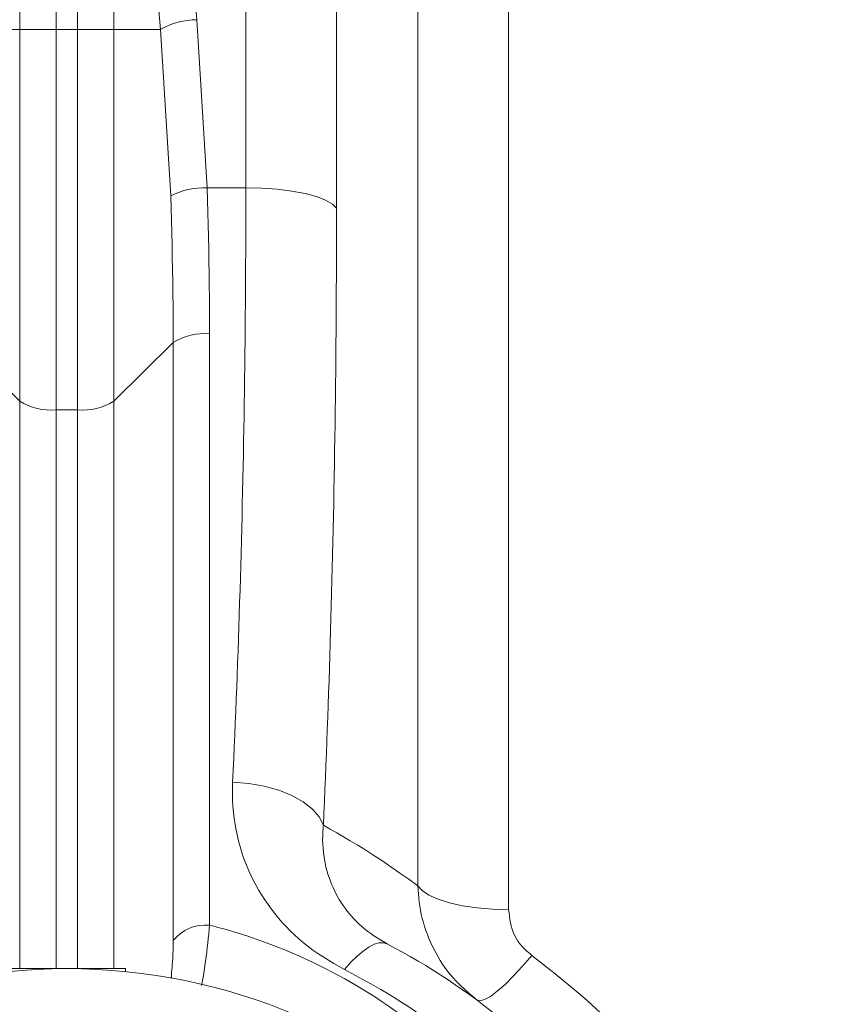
# Model space of a CAD drawing. Extents: x 193 to 943, y 26 to 526.
# Tile 188 of 256: x 392.48 to 395.15, y 91.45 to 94.66. Entities that reach past the tile are written whole.
import ezdxf

# ---------------------------------------------------------------- set-up
doc = ezdxf.new("R2010")
doc.units = 0
doc.layers.get('0').update_dxf_attribs({"lineweight": 25})
doc.layers.add('KG4_HLS_SYA', color=7, linetype='Continuous', lineweight=25)

# ---------------------------------------------------------------- blocks, each defined once
blk = doc.blocks.new('Spline-A069HWIM7N', base_point=(393.9651, 90.0005))
at = {"color": 0, "lineweight": -2}
for p, q in [((393.9651, 91.4641), (393.9876, 91.4467)), ((393.9876, 91.4467), (394.0101, 91.4292)), ((394.0101, 91.4292), (394.0325, 91.4116)), ((394.0325, 91.4116), (394.0547, 91.3938)), ((394.0547, 91.3938), (394.0767, 91.3758)), ((394.0767, 91.3758), (394.0984, 91.3576)), ((394.0984, 91.3576), (394.1236, 91.3358)), ((394.1236, 91.3358), (394.1483, 91.3136)), ((394.1483, 91.3136), (394.1726, 91.291)), ((394.1726, 91.291), (394.1965, 91.2681)), ((394.1965, 91.2681), (394.22, 91.2448)), ((394.22, 91.2448), (394.2431, 91.2212)), ((394.2431, 91.2212), (394.2661, 91.1971)), ((394.2661, 91.1971), (394.2887, 91.1727)), ((394.2887, 91.1727), (394.3109, 91.1481)), ((394.3109, 91.1481), (394.3328, 91.1231)), ((394.3328, 91.1231), (394.3542, 91.0979)), ((394.3542, 91.0979), (394.3753, 91.0724)), ((394.3753, 91.0724), (394.3964, 91.046)), ((394.3964, 91.046), (394.4171, 91.0193)), ((394.4171, 91.0193), (394.4374, 90.9923)), ((394.4374, 90.9923), (394.4572, 90.9651)), ((394.4572, 90.9651), (394.4766, 90.9376)), ((394.4766, 90.9376), (394.4956, 90.9098)), ((394.4956, 90.9098), (394.5143, 90.8816)), ((394.5143, 90.8816), (394.5325, 90.8531)), ((394.5325, 90.8531), (394.5503, 90.8245)), ((394.5503, 90.8245), (394.5676, 90.7955)), ((394.5676, 90.7955), (394.5845, 90.7664)), ((394.5845, 90.7664), (394.6009, 90.7371)), ((394.6009, 90.7371), (394.6163, 90.7085)), ((394.6163, 90.7085), (394.6313, 90.6798)), ((394.6313, 90.6798), (394.6458, 90.6508)), ((394.6458, 90.6508), (394.66, 90.6217)), ((394.66, 90.6217), (394.6736, 90.5925)), ((394.6736, 90.5925), (394.6869, 90.5631)), ((394.6869, 90.5631), (394.6997, 90.5333)), ((394.6997, 90.5333), (394.7122, 90.5034)), ((394.7122, 90.5034), (394.7242, 90.4733)), ((394.7242, 90.4733), (394.7357, 90.4431)), ((394.7357, 90.4431), (394.7468, 90.4128)), ((394.7468, 90.4128), (394.7575, 90.3824)), ((394.7575, 90.3824), (394.768, 90.3512)), ((394.768, 90.3512), (394.7781, 90.3198)), ((394.7781, 90.3198), (394.7876, 90.2884)), ((394.7876, 90.2884), (394.7966, 90.2569)), ((394.7966, 90.2569), (394.8051, 90.2253)), ((394.8051, 90.2253), (394.813, 90.1936)), ((394.813, 90.1936), (394.8204, 90.1615)), ((394.8204, 90.1615), (394.8273, 90.1294)), ((394.8273, 90.1294), (394.8338, 90.0972)), ((394.8338, 90.0972), (394.84, 90.065)), ((394.84, 90.065), (394.846, 90.0328)), ((394.846, 90.0328), (394.8519, 90.0005))]:
    blk.add_line(p, q, dxfattribs=at)
blk = doc.blocks.new('Spline-A069HWJ07N', base_point=(393.6722, 91.4641))
at = {"color": 0, "lineweight": -2}
for p, q in [((393.6723, 91.6473), (393.6974, 91.6336)), ((393.6974, 91.6336), (393.7225, 91.6198)), ((393.7225, 91.6198), (393.7476, 91.6057)), ((393.7476, 91.6057), (393.7727, 91.5912)), ((393.7727, 91.5912), (393.7979, 91.5763)), ((393.7979, 91.5763), (393.8231, 91.5607)), ((393.8231, 91.5607), (393.8467, 91.5456)), ((393.8467, 91.5456), (393.8704, 91.5299)), ((393.8704, 91.5299), (393.894, 91.5139)), ((393.894, 91.5139), (393.9177, 91.4975)), ((393.9177, 91.4975), (393.9414, 91.4808)), ((393.9414, 91.4808), (393.9651, 91.4641))]:
    blk.add_line(p, q, dxfattribs=at)
blk = doc.blocks.new('Kreis-A069HWMY7N', base_point=(390.7162, 87.7415))
at = {"color": 0, "lineweight": -2}
blk.add_circle((392.6287, 89.654), 1.9125, dxfattribs=at)
blk = doc.blocks.new('Spline-A069HYIC7N', base_point=(394.0679, 91.6096))
at = {"color": 0, "lineweight": -2}
for p, q in [((394.0691, 91.7479), (394.0679, 91.7586)), ((394.0703, 91.7372), (394.0691, 91.7479)), ((394.0718, 91.7266), (394.0703, 91.7372)), ((394.0737, 91.716), (394.0718, 91.7266)), ((394.0761, 91.7056), (394.0737, 91.716)), ((394.0791, 91.6952), (394.0761, 91.7056)), ((394.0829, 91.6851), (394.0791, 91.6952)), ((394.0874, 91.6752), (394.0829, 91.6851)), ((394.0925, 91.6656), (394.0874, 91.6752)), ((394.0984, 91.6564), (394.0925, 91.6656)), ((394.1048, 91.6475), (394.0984, 91.6564)), ((394.1118, 91.6391), (394.1048, 91.6475)), ((394.1167, 91.6338), (394.1118, 91.6391)), ((394.1218, 91.6288), (394.1167, 91.6338)), ((394.127, 91.6239), (394.1218, 91.6288)), ((394.1324, 91.6191), (394.127, 91.6239)), ((394.1378, 91.6143), (394.1324, 91.6191)), ((394.1432, 91.6096), (394.1378, 91.6143))]:
    blk.add_line(p, q, dxfattribs=at)
blk = doc.blocks.new('Spline-A069HYIE7N', base_point=(394.1432, 89.9376))
at = {"color": 0, "lineweight": -2}
for p, q in [((394.1688, 91.5897), (394.1432, 91.6096)), ((394.1942, 91.5697), (394.1688, 91.5897)), ((394.2196, 91.5496), (394.1942, 91.5697)), ((394.2448, 91.5293), (394.2196, 91.5496)), ((394.2698, 91.5088), (394.2448, 91.5293)), ((394.2944, 91.4879), (394.2698, 91.5088)), ((394.3239, 91.4622), (394.2944, 91.4879)), ((394.3528, 91.4359), (394.3239, 91.4622)), ((394.3812, 91.4092), (394.3528, 91.4359)), ((394.4092, 91.382), (394.3812, 91.4092)), ((394.4368, 91.3544), (394.4092, 91.382)), ((394.4638, 91.3264), (394.4368, 91.3544)), ((394.4905, 91.298), (394.4638, 91.3264)), ((394.5167, 91.2693), (394.4905, 91.298)), ((394.5425, 91.2403), (394.5167, 91.2693)), ((394.5678, 91.2109), (394.5425, 91.2403)), ((394.5926, 91.1812), (394.5678, 91.2109)), ((394.617, 91.1511), (394.5926, 91.1812)), ((394.6401, 91.1217), (394.617, 91.1511)), ((394.6628, 91.0919), (394.6401, 91.1217)), ((394.685, 91.0618), (394.6628, 91.0919)), ((394.7067, 91.0315), (394.685, 91.0618)), ((394.728, 91.0008), (394.7067, 91.0315)), ((394.7488, 90.9699), (394.728, 91.0008)), ((394.7692, 90.9387), (394.7488, 90.9699)), ((394.7891, 90.9073), (394.7692, 90.9387)), ((394.8085, 90.8756), (394.7891, 90.9073)), ((394.8274, 90.8436), (394.8085, 90.8756)), ((394.8458, 90.8114), (394.8274, 90.8436)), ((394.8638, 90.779), (394.8458, 90.8114)), ((394.8818, 90.7454), (394.8638, 90.779)), ((394.8993, 90.7116), (394.8818, 90.7454)), ((394.9162, 90.6776), (394.8993, 90.7116)), ((394.9326, 90.6433), (394.9162, 90.6776)), ((394.9485, 90.6089), (394.9326, 90.6433)), ((394.9639, 90.5742), (394.9485, 90.6089)), ((394.9788, 90.5394), (394.9639, 90.5742)), ((394.9931, 90.5043), (394.9788, 90.5394)), ((395.0069, 90.4691), (394.9931, 90.5043)), ((395.0201, 90.4338), (395.0069, 90.4691)), ((395.0329, 90.3983), (395.0201, 90.4338)), ((395.0452, 90.3626), (395.0329, 90.3983)), ((395.0566, 90.3278), (395.0452, 90.3626)), ((395.0676, 90.2928), (395.0566, 90.3278)), ((395.078, 90.2577), (395.0676, 90.2928)), ((395.0879, 90.2225), (395.078, 90.2577)), ((395.0972, 90.1872), (395.0879, 90.2225)), ((395.1058, 90.1518), (395.0972, 90.1872)), ((395.1139, 90.1162), (395.1058, 90.1518)), ((395.1214, 90.0806), (395.1139, 90.1162)), ((395.1285, 90.0449), (395.1214, 90.0806)), ((395.1353, 90.0091), (395.1285, 90.0449)), ((395.1418, 89.9734), (395.1353, 90.0091)), ((395.1483, 89.9376), (395.1418, 89.9734))]:
    blk.add_line(p, q, dxfattribs=at)
blk = doc.blocks.new('Polylinie-A069HYIW7N', base_point=(393.7725, 91.7586))
at = {"color": 0, "lineweight": -2}
for p, q in [((393.786, 91.8209), (393.7725, 91.8369)), ((393.8081, 91.806), (393.786, 91.8209)), ((393.8381, 91.7925), (393.8081, 91.806)), ((393.8751, 91.7808), (393.8381, 91.7925)), ((393.9179, 91.7713), (393.8751, 91.7808)), ((393.9653, 91.7643), (393.9179, 91.7713)), ((394.0158, 91.7601), (393.9653, 91.7643)), ((394.0679, 91.7586), (394.0158, 91.7601))]:
    blk.add_line(p, q, dxfattribs=at)
blk = doc.blocks.new('Spline-A069HYRE7N', base_point=(393.4644, 92.0338))
at = {"color": 0, "lineweight": -2}
for p, q in [((393.5072, 94.0002), (393.5073, 94.0448)), ((393.5071, 93.9555), (393.5072, 94.0002)), ((393.507, 93.9109), (393.5071, 93.9555)), ((393.5069, 93.8664), (393.507, 93.9109)), ((393.5068, 93.8219), (393.5069, 93.8664)), ((393.5066, 93.7775), (393.5068, 93.8219)), ((393.5063, 93.7332), (393.5066, 93.7775)), ((393.5061, 93.689), (393.5063, 93.7332)), ((393.5057, 93.6449), (393.5061, 93.689)), ((393.5054, 93.6009), (393.5057, 93.6449)), ((393.505, 93.557), (393.5054, 93.6009)), ((393.5045, 93.5132), (393.505, 93.557)), ((393.504, 93.4697), (393.5045, 93.5132)), ((393.5035, 93.4263), (393.504, 93.4697)), ((393.503, 93.3829), (393.5035, 93.4263)), ((393.5024, 93.3397), (393.503, 93.3829)), ((393.5017, 93.2966), (393.5024, 93.3397)), ((393.5011, 93.2536), (393.5017, 93.2966)), ((393.5004, 93.2106), (393.5011, 93.2536)), ((393.4996, 93.1678), (393.5004, 93.2106)), ((393.4989, 93.1251), (393.4996, 93.1678)), ((393.498, 93.0825), (393.4989, 93.1251)), ((393.4972, 93.04), (393.498, 93.0825)), ((393.4963, 92.9976), (393.4972, 93.04)), ((393.4954, 92.956), (393.4963, 92.9976)), ((393.4944, 92.9145), (393.4954, 92.956)), ((393.4934, 92.8731), (393.4944, 92.9145)), ((393.4924, 92.8318), (393.4934, 92.8731)), ((393.4913, 92.7906), (393.4924, 92.8318)), ((393.4902, 92.7495), (393.4913, 92.7906)), ((393.4891, 92.7086), (393.4902, 92.7495)), ((393.4879, 92.6677), (393.4891, 92.7086)), ((393.4867, 92.627), (393.4879, 92.6677)), ((393.4855, 92.5864), (393.4867, 92.627)), ((393.4842, 92.5459), (393.4855, 92.5864)), ((393.4829, 92.5056), (393.4842, 92.5459)), ((393.4815, 92.4655), (393.4829, 92.5056)), ((393.4802, 92.4256), (393.4815, 92.4655)), ((393.4787, 92.3858), (393.4802, 92.4256)), ((393.4773, 92.3461), (393.4787, 92.3858)), ((393.4758, 92.3066), (393.4773, 92.3461)), ((393.4743, 92.2673), (393.4758, 92.3066)), ((393.4727, 92.2281), (393.4743, 92.2673)), ((393.4711, 92.1891), (393.4727, 92.2281)), ((393.4694, 92.1502), (393.4711, 92.1891)), ((393.4677, 92.1113), (393.4694, 92.1502)), ((393.466, 92.0725), (393.4677, 92.1113)), ((393.4643, 92.0338), (393.466, 92.0725))]:
    blk.add_line(p, q, dxfattribs=at)
blk = doc.blocks.new('Spline-A069HYRG7N', base_point=(393.4644, 91.8369))
at = {"color": 0, "lineweight": -2}
for p, q in [((393.4863, 92.0214), (393.4643, 92.0338)), ((393.5082, 92.0089), (393.4863, 92.0214)), ((393.5302, 91.9962), (393.5082, 92.0089)), ((393.5522, 91.9834), (393.5302, 91.9962)), ((393.5742, 91.9702), (393.5522, 91.9834)), ((393.5962, 91.9566), (393.5742, 91.9702)), ((393.6255, 91.9379), (393.5962, 91.9566)), ((393.6548, 91.9185), (393.6255, 91.9379)), ((393.6842, 91.8986), (393.6548, 91.9185)), ((393.7136, 91.8782), (393.6842, 91.8986)), ((393.7431, 91.8576), (393.7136, 91.8782)), ((393.7725, 91.8369), (393.7431, 91.8576))]:
    blk.add_line(p, q, dxfattribs=at)
blk = doc.blocks.new('Polylinie-A069HYY27N', base_point=(393.9651, 91.4616))
at = {"color": 0, "lineweight": -2}
for p, q in [((394.1432, 91.6096), (394.1132, 91.5743)), ((394.1132, 91.5743), (394.0839, 91.5426)), ((394.0562, 91.5151), (394.0309, 91.4928)), ((394.0839, 91.5426), (394.0562, 91.5151)), ((394.0309, 91.4928), (394.0085, 91.4762)), ((393.9752, 91.4616), (393.9651, 91.4641)), ((393.9898, 91.4657), (393.9752, 91.4616)), ((394.0085, 91.4762), (393.9898, 91.4657))]:
    blk.add_line(p, q, dxfattribs=at)
blk = doc.blocks.new('Spline-A069HYYA7N', base_point=(393.7725, 91.4641))
at = {"color": 0, "lineweight": -2}
for p, q in [((393.7725, 91.8369), (393.7734, 91.8235)), ((393.7734, 91.8235), (393.7744, 91.8101)), ((393.7744, 91.8101), (393.7756, 91.7967)), ((393.7756, 91.7967), (393.777, 91.7834)), ((393.777, 91.7834), (393.7787, 91.7701)), ((393.7787, 91.7701), (393.7808, 91.757)), ((393.7808, 91.757), (393.7834, 91.7435)), ((393.7834, 91.7435), (393.7865, 91.7301)), ((393.7865, 91.7301), (393.7901, 91.7168)), ((393.7901, 91.7168), (393.7941, 91.7036)), ((393.7941, 91.7036), (393.7984, 91.6905)), ((393.7984, 91.6905), (393.8032, 91.6776)), ((393.8032, 91.6776), (393.8082, 91.6651)), ((393.8082, 91.6651), (393.8135, 91.6527)), ((393.8135, 91.6527), (393.8191, 91.6405)), ((393.8191, 91.6405), (393.8251, 91.6285)), ((393.8251, 91.6285), (393.8314, 91.6166)), ((393.8314, 91.6166), (393.8381, 91.6048)), ((393.8381, 91.6048), (393.8452, 91.5929)), ((393.8452, 91.5929), (393.8527, 91.5812)), ((393.8527, 91.5812), (393.8606, 91.5698)), ((393.8606, 91.5698), (393.8688, 91.5586)), ((393.8688, 91.5586), (393.8774, 91.5477)), ((393.8774, 91.5477), (393.8864, 91.5372)), ((393.8864, 91.5372), (393.8985, 91.5241)), ((393.8985, 91.5241), (393.9112, 91.5115)), ((393.9112, 91.5115), (393.9243, 91.4993)), ((393.9243, 91.4993), (393.9377, 91.4874)), ((393.9377, 91.4874), (393.9513, 91.4757)), ((393.9513, 91.4757), (393.9651, 91.4641))]:
    blk.add_line(p, q, dxfattribs=at)
blk = doc.blocks.new('Spline-A069HZ047N', base_point=(393.4622, 91.6473))
at = {"color": 0, "lineweight": -2}
for p, q in [((393.4634, 92.0213), (393.4639, 92.0275)), ((393.4639, 92.0275), (393.4643, 92.0338)), ((393.4621, 91.984), (393.4622, 91.9964)), ((393.4622, 91.9964), (393.4624, 92.0026)), ((393.4624, 92.0026), (393.4627, 92.0088)), ((393.4627, 92.0088), (393.463, 92.0151)), ((393.463, 92.0151), (393.4634, 92.0213)), ((393.4625, 91.9717), (393.4621, 91.984)), ((393.4633, 91.9594), (393.4625, 91.9717)), ((393.4644, 91.9472), (393.4633, 91.9594)), ((393.466, 91.935), (393.4644, 91.9472)), ((393.4679, 91.9229), (393.466, 91.935)), ((393.4702, 91.9108), (393.4679, 91.9229)), ((393.4729, 91.8988), (393.4702, 91.9108)), ((393.4759, 91.8868), (393.4729, 91.8988)), ((393.4793, 91.8749), (393.4759, 91.8868)), ((393.4832, 91.8631), (393.4793, 91.8749)), ((393.4874, 91.8514), (393.4832, 91.8631)), ((393.4914, 91.8413), (393.4874, 91.8514)), ((393.4958, 91.8312), (393.4914, 91.8413)), ((393.5004, 91.8212), (393.4958, 91.8312)), ((393.5054, 91.8114), (393.5004, 91.8212)), ((393.5107, 91.8016), (393.5054, 91.8114)), ((393.5164, 91.7919), (393.5107, 91.8016)), ((393.5224, 91.7823), (393.5164, 91.7919)), ((393.5287, 91.7728), (393.5224, 91.7823)), ((393.5354, 91.7635), (393.5287, 91.7728)), ((393.5424, 91.7543), (393.5354, 91.7635)), ((393.5497, 91.7452), (393.5424, 91.7543)), ((393.5574, 91.7362), (393.5497, 91.7452)), ((393.5651, 91.7278), (393.5574, 91.7362)), ((393.5731, 91.7194), (393.5651, 91.7278)), ((393.5814, 91.7113), (393.5731, 91.7194)), ((393.5902, 91.7034), (393.5814, 91.7113)), ((393.5993, 91.6956), (393.5902, 91.7034)), ((393.6088, 91.6881), (393.5993, 91.6956)), ((393.6187, 91.6809), (393.6088, 91.6881)), ((393.629, 91.6739), (393.6187, 91.6809)), ((393.6396, 91.6671), (393.629, 91.6739)), ((393.6504, 91.6605), (393.6396, 91.6671)), ((393.6613, 91.6539), (393.6504, 91.6605)), ((393.6723, 91.6473), (393.6613, 91.6539))]:
    blk.add_line(p, q, dxfattribs=at)
blk = doc.blocks.new('Polylinie-A069HZ1K7N', base_point=(393.2118, 94.0448))
at = {"color": 0, "lineweight": -2}
for p, q in [((393.2639, 94.1099), (393.2118, 94.1111)), ((393.3144, 94.1063), (393.2639, 94.1099)), ((393.3618, 94.1004), (393.3144, 94.1063)), ((393.4047, 94.0923), (393.3618, 94.1004)), ((393.4416, 94.0825), (393.4047, 94.0923)), ((393.4716, 94.071), (393.4416, 94.0825)), ((393.4937, 94.0583), (393.4716, 94.071)), ((393.5073, 94.0448), (393.4937, 94.0583))]:
    blk.add_line(p, q, dxfattribs=at)
blk = doc.blocks.new('Ellipse-A069HZ3A7N', base_point=(392.8868, 94.4133))
at = {"color": 0, "lineweight": -2, "extrusion": (0, 0, -1)}
blk.add_ellipse((404.6101, 103.654), major_axis=(0, 35.7031), ratio=0.3345, start_param=4.457707, end_param=4.514355, dxfattribs=at)
blk = doc.blocks.new('Kreis-A069HZ4O7N', base_point=(392.6636, 93.3866))
at = {"color": 0, "lineweight": -2}
blk.add_ellipse((392.6801, 93.5812), major_axis=(-0.0164, -0.1939), ratio=1, start_param=0, end_param=0.63721, dxfattribs=at)
blk = doc.blocks.new('Kreis-A069HZ4Y7N', base_point=(392.4752, 93.3866))
at = {"color": 0, "lineweight": -2}
blk.add_ellipse((392.5774, 93.5812), major_axis=(-0.1021, -0.1656), ratio=1, start_param=0, end_param=0.63721, dxfattribs=at)
blk = doc.blocks.new('Ellipse-A069HZ5A7N', base_point=(392.7682, 94.381))
at = {"color": 0, "lineweight": -2, "extrusion": (0, 0, -1)}
blk.add_ellipse((404.4915, 103.654), major_axis=(0, 35.8281), ratio=0.333333, start_param=4.457707, end_param=4.514355, dxfattribs=at)
blk = doc.blocks.new('Kreis-A069HZ5K7N', base_point=(392.934, 94.6275))
at = {"color": 0, "lineweight": -2}
blk.add_ellipse((393.0558, 94.408), major_axis=(-0.0032, 0.251), ratio=1, start_param=0, end_param=0.493727, dxfattribs=at)
blk = doc.blocks.new('Spline-A069HZ647N', base_point=(392.9672, 93.6071))
at = {"color": 0, "lineweight": -2}
for p, q in [((392.9672, 94.0846), (392.9683, 94.0445)), ((392.9683, 94.0445), (392.9695, 94.0045)), ((392.9695, 94.0045), (392.9706, 93.9645)), ((392.9706, 93.9645), (392.9716, 93.9245)), ((392.9716, 93.9245), (392.9724, 93.8846)), ((392.9724, 93.8846), (392.9732, 93.8448)), ((392.9732, 93.8448), (392.9738, 93.805)), ((392.9738, 93.805), (392.9742, 93.7653)), ((392.9742, 93.7653), (392.9746, 93.7257)), ((392.9746, 93.7257), (392.9748, 93.6861)), ((392.9748, 93.6861), (392.975, 93.6466)), ((392.975, 93.6466), (392.9752, 93.6071))]:
    blk.add_line(p, q, dxfattribs=at)
blk = doc.blocks.new('Spline-A069HZ707N', base_point=(392.9683, 91.5349))
at = {"color": 0, "lineweight": -2}
for p, q in [((392.9751, 91.6468), (392.9749, 91.6355)), ((392.9752, 91.6581), (392.9751, 91.6468)), ((392.9743, 91.6125), (392.9737, 91.6008)), ((392.9746, 91.6241), (392.9743, 91.6125)), ((392.9749, 91.6355), (392.9746, 91.6241)), ((392.9724, 91.5801), (392.9717, 91.5712)), ((392.9731, 91.5889), (392.9724, 91.5801)), ((392.9737, 91.6008), (392.9731, 91.5889)), ((392.9692, 91.544), (392.9683, 91.5349)), ((392.9701, 91.5531), (392.9692, 91.544)), ((392.9709, 91.5622), (392.9701, 91.5531)), ((392.9717, 91.5712), (392.9709, 91.5622))]:
    blk.add_line(p, q, dxfattribs=at)
blk = doc.blocks.new('Spline-A069HZ7E7N', base_point=(393.1689, 92.1745))
at = {"color": 0, "lineweight": -2}
for p, q in [((393.2118, 94.1111), (393.2118, 94.0692)), ((393.2118, 94.0692), (393.2117, 94.0273)), ((393.2117, 94.0273), (393.2116, 93.9854)), ((393.2116, 93.9854), (393.2115, 93.9436)), ((393.2115, 93.9436), (393.2113, 93.9018)), ((393.2113, 93.9018), (393.2112, 93.8601)), ((393.2112, 93.8601), (393.2109, 93.8186)), ((393.2109, 93.8186), (393.2107, 93.7771)), ((393.2107, 93.7771), (393.2104, 93.7356)), ((393.2104, 93.7356), (393.21, 93.6943)), ((393.21, 93.6943), (393.2096, 93.6531)), ((393.2096, 93.6531), (393.2092, 93.6119)), ((393.2092, 93.6119), (393.2087, 93.5707)), ((393.2087, 93.5707), (393.2082, 93.5295)), ((393.2082, 93.5295), (393.2077, 93.4883)), ((393.2077, 93.4883), (393.2071, 93.4473)), ((393.2071, 93.4473), (393.2065, 93.4064)), ((393.2065, 93.4064), (393.2059, 93.3656)), ((393.2059, 93.3656), (393.2052, 93.3248)), ((393.2052, 93.3248), (393.2045, 93.2842)), ((393.2045, 93.2842), (393.2038, 93.2436)), ((393.2038, 93.2436), (393.203, 93.2032)), ((393.203, 93.2032), (393.2021, 93.1628)), ((393.2021, 93.1628), (393.2013, 93.1226)), ((393.2013, 93.1226), (393.2004, 93.0818)), ((393.2004, 93.0818), (393.1994, 93.0412)), ((393.1994, 93.0412), (393.1984, 93.0006)), ((393.1984, 93.0006), (393.1974, 92.9602)), ((393.1974, 92.9602), (393.1963, 92.9199)), ((393.1963, 92.9199), (393.1952, 92.8796)), ((393.1952, 92.8796), (393.1941, 92.8396)), ((393.1941, 92.8396), (393.1929, 92.7996)), ((393.1929, 92.7996), (393.1917, 92.7597)), ((393.1917, 92.7597), (393.1905, 92.72)), ((393.1905, 92.72), (393.1892, 92.6804)), ((393.1892, 92.6804), (393.1878, 92.6408)), ((393.1878, 92.6408), (393.1865, 92.6012)), ((393.1865, 92.6012), (393.1851, 92.5618)), ((393.1851, 92.5618), (393.1836, 92.5224)), ((393.1836, 92.5224), (393.1822, 92.4832)), ((393.1822, 92.4832), (393.1806, 92.4442)), ((393.1806, 92.4442), (393.1791, 92.4053)), ((393.1791, 92.4053), (393.1774, 92.3665)), ((393.1774, 92.3665), (393.1758, 92.328)), ((393.1758, 92.328), (393.1741, 92.2895)), ((393.1741, 92.2895), (393.1724, 92.2511)), ((393.1724, 92.2511), (393.1706, 92.2128)), ((393.1706, 92.2128), (393.1689, 92.1745))]:
    blk.add_line(p, q, dxfattribs=at)
blk = doc.blocks.new('Polylinie-A069HZ7G7N', base_point=(393.1689, 92.0338))
at = {"color": 0, "lineweight": -2}
for p, q in [((393.2211, 92.1703), (393.1689, 92.1745)), ((393.2717, 92.1615), (393.2211, 92.1703)), ((393.3192, 92.1483), (393.2717, 92.1615)), ((393.3621, 92.131), (393.3192, 92.1483)), ((393.3991, 92.1102), (393.3621, 92.131)), ((393.429, 92.0866), (393.3991, 92.1102)), ((393.451, 92.0609), (393.429, 92.0866)), ((393.4643, 92.0338), (393.451, 92.0609))]:
    blk.add_line(p, q, dxfattribs=at)
blk = doc.blocks.new('Kreis-A069HZ887N', base_point=(392.9672, 94.0846))
at = {"color": 0, "lineweight": -2}
blk.add_ellipse((393.0759, 93.8767), major_axis=(0.0099, 0.2344), ratio=1, start_param=0, end_param=0.523887, dxfattribs=at)
blk = doc.blocks.new('Spline-A069HZ8O7N', base_point=(393.0858, 93.6353))
at = {"color": 0, "lineweight": -2}
for p, q in [((393.0869, 94.0711), (393.0857, 94.1111)), ((393.0881, 94.0312), (393.0869, 94.0711)), ((393.0891, 93.9913), (393.0881, 94.0312)), ((393.0901, 93.9514), (393.0891, 93.9913)), ((393.091, 93.9116), (393.0901, 93.9514)), ((393.0918, 93.8718), (393.091, 93.9116)), ((393.0924, 93.8323), (393.0918, 93.8718)), ((393.0928, 93.7928), (393.0924, 93.8323)), ((393.0932, 93.7534), (393.0928, 93.7928)), ((393.0934, 93.714), (393.0932, 93.7534)), ((393.0936, 93.6747), (393.0934, 93.714)), ((393.0938, 93.6353), (393.0936, 93.6747))]:
    blk.add_line(p, q, dxfattribs=at)
blk = doc.blocks.new('Kreis-A069HZ8Q7N', base_point=(392.9752, 93.6071))
at = {"color": 0, "lineweight": -2}
blk.add_ellipse((393.0774, 93.4414), major_axis=(0.0164, 0.1939), ratio=1, start_param=0, end_param=0.63721, dxfattribs=at)
blk = doc.blocks.new('Spline-A069HZ9M7N', base_point=(393.0938, 90.517))
at = {"color": 0, "lineweight": -2}
for p, q in [((393.1029, 91.7059), (393.0938, 91.7083)), ((393.112, 91.7035), (393.1029, 91.7059)), ((393.1211, 91.701), (393.112, 91.7035)), ((393.1302, 91.6986), (393.1211, 91.701)), ((393.1393, 91.6961), (393.1302, 91.6986)), ((393.1483, 91.6936), (393.1393, 91.6961)), ((393.1728, 91.6864), (393.1483, 91.6936)), ((393.1972, 91.6789), (393.1728, 91.6864)), ((393.2213, 91.671), (393.1972, 91.6789)), ((393.2453, 91.6629), (393.2213, 91.671)), ((393.2692, 91.6544), (393.2453, 91.6629)), ((393.2928, 91.6456), (393.2692, 91.6544)), ((393.3161, 91.6366), (393.2928, 91.6456)), ((393.3392, 91.6273), (393.3161, 91.6366)), ((393.362, 91.6177), (393.3392, 91.6273)), ((393.3847, 91.6079), (393.362, 91.6177)), ((393.4072, 91.5977), (393.3847, 91.6079)), ((393.4295, 91.5874), (393.4072, 91.5977)), ((393.451, 91.577), (393.4295, 91.5874)), ((393.4723, 91.5663), (393.451, 91.577)), ((393.4933, 91.5555), (393.4723, 91.5663)), ((393.5142, 91.5444), (393.4933, 91.5555)), ((393.5348, 91.533), (393.5142, 91.5444)), ((393.5553, 91.5214), (393.5348, 91.533)), ((393.5753, 91.5097), (393.5553, 91.5214)), ((393.5951, 91.4978), (393.5753, 91.5097)), ((393.6147, 91.4856), (393.5951, 91.4978)), ((393.634, 91.4733), (393.6147, 91.4856)), ((393.6531, 91.4607), (393.634, 91.4733)), ((393.672, 91.448), (393.6531, 91.4607)), ((393.6907, 91.435), (393.672, 91.448)), ((393.7091, 91.4218), (393.6907, 91.435)), ((393.7273, 91.4084), (393.7091, 91.4218)), ((393.7453, 91.3949), (393.7273, 91.4084)), ((393.7629, 91.3812), (393.7453, 91.3949)), ((393.7804, 91.3673), (393.7629, 91.3812)), ((393.7974, 91.3533), (393.7804, 91.3673)), ((393.8142, 91.3392), (393.7974, 91.3533)), ((393.8308, 91.325), (393.8142, 91.3392)), ((393.8471, 91.3106), (393.8308, 91.325)), ((393.8631, 91.2961), (393.8471, 91.3106)), ((393.8789, 91.2814), (393.8631, 91.2961)), ((393.8941, 91.2669), (393.8789, 91.2814)), ((393.909, 91.2522), (393.8941, 91.2669)), ((393.9238, 91.2375), (393.909, 91.2522)), ((393.9382, 91.2226), (393.9238, 91.2375)), ((393.9524, 91.2077), (393.9382, 91.2226)), ((393.9663, 91.1926), (393.9524, 91.2077)), ((393.98, 91.1775), (393.9663, 91.1926)), ((393.9933, 91.1623), (393.98, 91.1775)), ((394.0064, 91.1471), (393.9933, 91.1623)), ((394.0193, 91.1318), (394.0064, 91.1471)), ((394.0319, 91.1163), (394.0193, 91.1318)), ((394.0442, 91.1008), (394.0319, 91.1163)), ((394.0582, 91.0828), (394.0442, 91.1008)), ((394.0718, 91.0648), (394.0582, 91.0828)), ((394.0851, 91.0466), (394.0718, 91.0648)), ((394.0981, 91.0283), (394.0851, 91.0466)), ((394.1108, 91.01), (394.0981, 91.0283)), ((394.1231, 90.9917), (394.1108, 91.01)), ((394.1375, 90.9695), (394.1231, 90.9917)), ((394.1514, 90.9472), (394.1375, 90.9695)), ((394.1649, 90.9248), (394.1514, 90.9472)), ((394.1779, 90.9025), (394.1649, 90.9248)), ((394.1904, 90.88), (394.1779, 90.9025)), ((394.2024, 90.8575), (394.1904, 90.88)), ((394.2139, 90.8352), (394.2024, 90.8575)), ((394.225, 90.8129), (394.2139, 90.8352)), ((394.2356, 90.7905), (394.225, 90.8129)), ((394.2459, 90.7682), (394.2356, 90.7905)), ((394.2557, 90.7458), (394.2459, 90.7682)), ((394.2652, 90.7234), (394.2557, 90.7458)), ((394.2741, 90.7015), (394.2652, 90.7234)), ((394.2826, 90.6796), (394.2741, 90.7015)), ((394.2907, 90.6577), (394.2826, 90.6796)), ((394.2984, 90.6359), (394.2907, 90.6577)), ((394.3055, 90.6141), (394.2984, 90.6359)), ((394.3121, 90.5924), (394.3055, 90.6141)), ((394.3157, 90.5798), (394.3121, 90.5924)), ((394.3191, 90.5672), (394.3157, 90.5798)), ((394.3224, 90.5546), (394.3191, 90.5672)), ((394.3256, 90.5421), (394.3224, 90.5546)), ((394.3287, 90.5295), (394.3256, 90.5421)), ((394.3317, 90.517), (394.3287, 90.5295))]:
    blk.add_line(p, q, dxfattribs=at)
blk = doc.blocks.new('Spline-A069HZ9O7N', base_point=(393.5331, 89.9025))
at = {"color": 0, "lineweight": -2}
for p, q in [((393.5331, 91.5636), (393.5571, 91.5508)), ((393.5571, 91.5508), (393.5811, 91.5379)), ((393.5811, 91.5379), (393.6049, 91.5249)), ((393.6049, 91.5249), (393.6286, 91.5117)), ((393.6286, 91.5117), (393.652, 91.4983)), ((393.652, 91.4983), (393.6752, 91.4846)), ((393.6752, 91.4846), (393.698, 91.4706)), ((393.698, 91.4706), (393.7205, 91.4563)), ((393.7205, 91.4563), (393.7426, 91.4417)), ((393.7426, 91.4417), (393.7645, 91.4268)), ((393.7645, 91.4268), (393.786, 91.4117)), ((393.786, 91.4117), (393.8072, 91.3963)), ((393.8072, 91.3963), (393.8289, 91.3802)), ((393.8289, 91.3802), (393.8503, 91.3639)), ((393.8503, 91.3639), (393.8714, 91.3474)), ((393.8714, 91.3474), (393.8921, 91.3307)), ((393.8921, 91.3307), (393.9125, 91.3138)), ((393.9125, 91.3138), (393.9326, 91.2967)), ((393.9326, 91.2967), (393.9523, 91.2794)), ((393.9523, 91.2794), (393.9717, 91.2619)), ((393.9717, 91.2619), (393.9908, 91.2442)), ((393.9908, 91.2442), (394.0095, 91.2264)), ((394.0095, 91.2264), (394.0279, 91.2085)), ((394.0279, 91.2085), (394.0459, 91.1904)), ((394.0459, 91.1904), (394.0639, 91.1718)), ((394.0639, 91.1718), (394.0815, 91.1532)), ((394.0815, 91.1532), (394.0987, 91.1344)), ((394.0987, 91.1344), (394.1156, 91.1155)), ((394.1156, 91.1155), (394.1322, 91.0965)), ((394.1322, 91.0965), (394.1484, 91.0774)), ((394.1484, 91.0774), (394.1642, 91.0582)), ((394.1642, 91.0582), (394.1798, 91.0389)), ((394.1798, 91.0389), (394.1949, 91.0195)), ((394.1949, 91.0195), (394.2098, 91)), ((394.2098, 91), (394.2242, 90.9804)), ((394.2242, 90.9804), (394.2384, 90.9608)), ((394.2384, 90.9608), (394.2525, 90.9406)), ((394.2525, 90.9406), (394.2663, 90.9204)), ((394.2663, 90.9204), (394.2798, 90.9001)), ((394.2798, 90.9001), (394.2929, 90.8798)), ((394.2929, 90.8798), (394.3056, 90.8594)), ((394.3056, 90.8594), (394.318, 90.839)), ((394.318, 90.839), (394.3301, 90.8186)), ((394.3301, 90.8186), (394.3418, 90.7981)), ((394.3418, 90.7981), (394.3533, 90.7777)), ((394.3533, 90.7777), (394.3643, 90.7572)), ((394.3643, 90.7572), (394.3751, 90.7367)), ((394.3751, 90.7367), (394.3855, 90.7162)), ((394.3855, 90.7162), (394.3982, 90.6903)), ((394.3982, 90.6903), (394.4105, 90.6643)), ((394.4105, 90.6643), (394.4222, 90.6384)), ((394.4222, 90.6384), (394.4335, 90.6125)), ((394.4335, 90.6125), (394.4443, 90.5866)), ((394.4443, 90.5866), (394.4546, 90.5608)), ((394.4546, 90.5608), (394.4644, 90.5351)), ((394.4644, 90.5351), (394.4737, 90.5094)), ((394.4737, 90.5094), (394.4826, 90.4838)), ((394.4826, 90.4838), (394.4911, 90.4583)), ((394.4911, 90.4583), (394.4991, 90.4329)), ((394.4991, 90.4329), (394.5066, 90.4076)), ((394.5066, 90.4076), (394.5139, 90.3818)), ((394.5139, 90.3818), (394.5208, 90.3561)), ((394.5208, 90.3561), (394.5272, 90.3305)), ((394.5272, 90.3305), (394.5332, 90.3051)), ((394.5332, 90.3051), (394.5388, 90.2798)), ((394.5388, 90.2798), (394.544, 90.2546)), ((394.544, 90.2546), (394.5489, 90.2295)), ((394.5489, 90.2295), (394.5533, 90.2046)), ((394.5533, 90.2046), (394.5574, 90.1798)), ((394.5574, 90.1798), (394.5611, 90.1552)), ((394.5611, 90.1552), (394.5643, 90.1308)), ((394.5643, 90.1308), (394.5671, 90.1065)), ((394.5671, 90.1065), (394.5705, 90.0718)), ((394.5705, 90.0718), (394.573, 90.0375)), ((394.573, 90.0375), (394.575, 90.0035)), ((394.575, 90.0035), (394.5765, 89.9697)), ((394.5765, 89.9697), (394.5777, 89.936)), ((394.5777, 89.936), (394.5787, 89.9025))]:
    blk.add_line(p, q, dxfattribs=at)
blk = doc.blocks.new('Spline-A069HZ9Q7N', base_point=(393.1684, 91.5636))
at = {"color": 0, "lineweight": -2}
for p, q in [((393.1685, 92.1547), (393.1684, 92.1448)), ((393.1687, 92.1646), (393.1685, 92.1547)), ((393.1689, 92.1745), (393.1687, 92.1646)), ((393.1684, 92.1448), (393.1684, 92.1349)), ((393.1684, 92.1349), (393.1685, 92.1251)), ((393.1685, 92.1251), (393.1687, 92.1152)), ((393.1687, 92.1152), (393.1697, 92.0955)), ((393.1697, 92.0955), (393.1714, 92.0758)), ((393.1714, 92.0758), (393.1737, 92.0562)), ((393.1737, 92.0562), (393.1767, 92.0367)), ((393.1767, 92.0367), (393.1803, 92.0173)), ((393.1803, 92.0173), (393.1844, 91.9981)), ((393.1844, 91.9981), (393.1892, 91.9789)), ((393.1892, 91.9789), (393.1945, 91.9599)), ((393.1945, 91.9599), (393.2003, 91.9411)), ((393.2003, 91.9411), (393.2068, 91.9225)), ((393.2068, 91.9225), (393.2139, 91.904)), ((393.2139, 91.904), (393.2215, 91.8857)), ((393.2215, 91.8857), (393.229, 91.8693)), ((393.229, 91.8693), (393.237, 91.8531)), ((393.237, 91.8531), (393.2454, 91.8371)), ((393.2454, 91.8371), (393.2544, 91.8213)), ((393.2544, 91.8213), (393.2638, 91.8057)), ((393.2638, 91.8057), (393.2737, 91.7903)), ((393.2737, 91.7903), (393.2841, 91.7752)), ((393.2841, 91.7752), (393.295, 91.7604)), ((393.295, 91.7604), (393.3063, 91.7458)), ((393.3063, 91.7458), (393.3181, 91.7314)), ((393.3181, 91.7314), (393.3303, 91.7174)), ((393.3303, 91.7174), (393.343, 91.7036)), ((393.343, 91.7036), (393.3564, 91.6898)), ((393.3564, 91.6898), (393.3703, 91.6764)), ((393.3703, 91.6764), (393.3846, 91.6633)), ((393.3846, 91.6633), (393.3994, 91.6507)), ((393.3994, 91.6507), (393.4147, 91.6384)), ((393.4147, 91.6384), (393.4305, 91.6266)), ((393.4305, 91.6266), (393.4468, 91.6154)), ((393.4468, 91.6154), (393.4636, 91.6045)), ((393.4636, 91.6045), (393.4806, 91.594)), ((393.4806, 91.594), (393.498, 91.5837)), ((393.498, 91.5837), (393.5155, 91.5736)), ((393.5155, 91.5736), (393.5331, 91.5636))]:
    blk.add_line(p, q, dxfattribs=at)
blk = doc.blocks.new('Kreis-A069HZAI7N', base_point=(392.9752, 91.6581))
at = {"color": 0, "lineweight": -2}
blk.add_ellipse((393.0817, 91.5717), major_axis=(0.0121, 0.1366), ratio=1, start_param=0, end_param=0.977849, dxfattribs=at)
blk = doc.blocks.new('Spline-A069HZBI7N', base_point=(393.0677, 91.5114))
at = {"color": 0, "lineweight": -2}
for p, q in [((393.0924, 91.6939), (393.0938, 91.7083)), ((393.0896, 91.6649), (393.091, 91.6794)), ((393.091, 91.6794), (393.0924, 91.6939)), ((393.0864, 91.6354), (393.088, 91.6502)), ((393.088, 91.6502), (393.0896, 91.6649)), ((393.0828, 91.6056), (393.0847, 91.6204)), ((393.0847, 91.6204), (393.0864, 91.6354)), ((393.0787, 91.5753), (393.0808, 91.5906)), ((393.0808, 91.5906), (393.0828, 91.6056)), ((393.0709, 91.5283), (393.0737, 91.5442)), ((393.0737, 91.5442), (393.0763, 91.5598)), ((393.0763, 91.5598), (393.0787, 91.5753)), ((393.0677, 91.5114), (393.0683, 91.5143)), ((393.0683, 91.5143), (393.0688, 91.5171)), ((393.0688, 91.5171), (393.0693, 91.5199)), ((393.0693, 91.5199), (393.0699, 91.5227)), ((393.0699, 91.5227), (393.0704, 91.5255)), ((393.0704, 91.5255), (393.0709, 91.5283))]:
    blk.add_line(p, q, dxfattribs=at)
blk = doc.blocks.new('Polylinie-A069HZEE7N', base_point=(393.5331, 91.5636))
at = {"color": 0, "lineweight": -2}
for p, q in [((393.6299, 91.6458), (393.6125, 91.6369)), ((393.6459, 91.6505), (393.6299, 91.6458)), ((393.6601, 91.651), (393.6459, 91.6505)), ((393.6723, 91.6473), (393.6601, 91.651)), ((393.5937, 91.624), (393.5741, 91.6073)), ((393.6125, 91.6369), (393.5937, 91.624)), ((393.5538, 91.5871), (393.5331, 91.5636)), ((393.5741, 91.6073), (393.5538, 91.5871))]:
    blk.add_line(p, q, dxfattribs=at)

msp = doc.modelspace()

# ---------------------------------------------------------------- linework, layer by layer
at = {"layer": 'KG4_HLS_SYA', "color": 8, "linetype": 'Continuous', "lineweight": 9, "ltscale": 0.13, "true_color": 0x808080}
for p, q in [((394.0679, 91.7586), (394.0679, 116.0269)), ((393.7725, 98.257), (393.7725, 91.8369)), ((393.2118, 98.0423), (393.2118, 94.1111)), ((393.5073, 94.0448), (393.5073, 98.033)), ((392.5938, 94.6275), (392.5938, 97.5182)), ((392.6636, 97.5182), (392.6636, 94.6275)), ((392.4752, 96.6051), (392.4752, 94.6275)), ((392.7822, 94.6275), (392.7822, 96.6051)), ((393.0857, 94.1111), (393.0526, 94.659)), ((392.4752, 94.6275), (392.3234, 94.6275)), ((392.5938, 94.6275), (392.4752, 94.6275)), ((392.4752, 94.6275), (392.4752, 93.4156)), ((392.5938, 94.6275), (392.6636, 94.6275)), ((392.5938, 93.3873), (392.5938, 94.6275)), ((392.7822, 94.6275), (392.6636, 94.6275)), ((392.6636, 94.6275), (392.6636, 93.3873)), ((392.7822, 93.4156), (392.7822, 94.6275)), ((392.934, 94.6275), (392.7822, 94.6275)), ((392.934, 94.6275), (392.9672, 94.0846)), ((393.2118, 94.1111), (393.0857, 94.1111)), ((393.0938, 91.7083), (393.0938, 93.6353)), ((392.4752, 93.4156), (392.2822, 93.6071)), ((392.9752, 93.6071), (392.7822, 93.4156)), ((392.9752, 93.6071), (392.9752, 91.6581)), ((392.4752, 93.4156), (392.4752, 91.5665)), ((392.7822, 91.5665), (392.7822, 93.4156)), ((392.5938, 93.3873), (392.6636, 93.3873)), ((392.5938, 91.5665), (392.5938, 93.3873)), ((392.6636, 93.3873), (392.6636, 91.5665))]:
    msp.add_line(p, q, dxfattribs=at)
at = {"layer": 'KG4_HLS_SYA', "color": 7, "linetype": 'Continuous', "lineweight": 9, "ltscale": 0.13}
for p, q in [((392.4375, 91.5665), (392.6287, 91.5665)), ((392.6287, 91.5665), (392.82, 91.5665)), ((392.82, 91.5665), (392.82, 91.5569))]:
    msp.add_line(p, q, dxfattribs=at)

# ---------------------------------------------------------------- block references
at = {"layer": 'KG4_HLS_SYA', "color": 8, "linetype": 'Continuous', "lineweight": 9, "ltscale": 0.13, "true_color": 0x808080}
for name, p in [('Ellipse-A069HZ3A7N', (392.8868, 94.4133)), ('Ellipse-A069HZ5A7N', (392.7682, 94.381)), ('Kreis-A069HZ5K7N', (392.934, 94.6275)), ('Kreis-A069HZ887N', (392.9672, 94.0846)), ('Spline-A069HZ8O7N', (393.0858, 93.6353)), ('Spline-A069HZ7E7N', (393.1689, 92.1745)), ('Polylinie-A069HZ1K7N', (393.2118, 94.0448)), ('Spline-A069HZ647N', (392.9672, 93.6071)), ('Spline-A069HYRE7N', (393.4644, 92.0338)), ('Kreis-A069HZ8Q7N', (392.9752, 93.6071)), ('Kreis-A069HZ4Y7N', (392.4752, 93.3866)), ('Kreis-A069HZ4O7N', (392.6636, 93.3866)), ('Spline-A069HZ9Q7N', (393.1684, 91.5636)), ('Polylinie-A069HZ7G7N', (393.1689, 92.0338)), ('Spline-A069HZ047N', (393.4622, 91.6473)), ('Spline-A069HYRG7N', (393.4644, 91.8369)), ('Polylinie-A069HYIW7N', (393.7725, 91.7586)), ('Spline-A069HYYA7N', (393.7725, 91.4641)), ('Spline-A069HYIC7N', (394.0679, 91.6096)), ('Kreis-A069HZAI7N', (392.9752, 91.6581)), ('Spline-A069HZBI7N', (393.0677, 91.5114)), ('Spline-A069HZ9M7N', (393.0938, 90.517)), ('Spline-A069HZ707N', (392.9683, 91.5349)), ('Polylinie-A069HZEE7N', (393.5331, 91.5636)), ('Spline-A069HWJ07N', (393.6722, 91.4641)), ('Polylinie-A069HYY27N', (393.9651, 91.4616)), ('Spline-A069HYIE7N', (394.1432, 89.9376)), ('Spline-A069HZ9O7N', (393.5331, 89.9025)), ('Spline-A069HWIM7N', (393.9651, 90.0005))]:
    msp.add_blockref(name, p, dxfattribs=at)
at = {"layer": 'KG4_HLS_SYA', "color": 7, "linetype": 'Continuous', "lineweight": 9, "ltscale": 0.13}
msp.add_blockref('Kreis-A069HWMY7N', (390.7162, 87.7415), dxfattribs=at)

doc.saveas('drawing.dxf')
